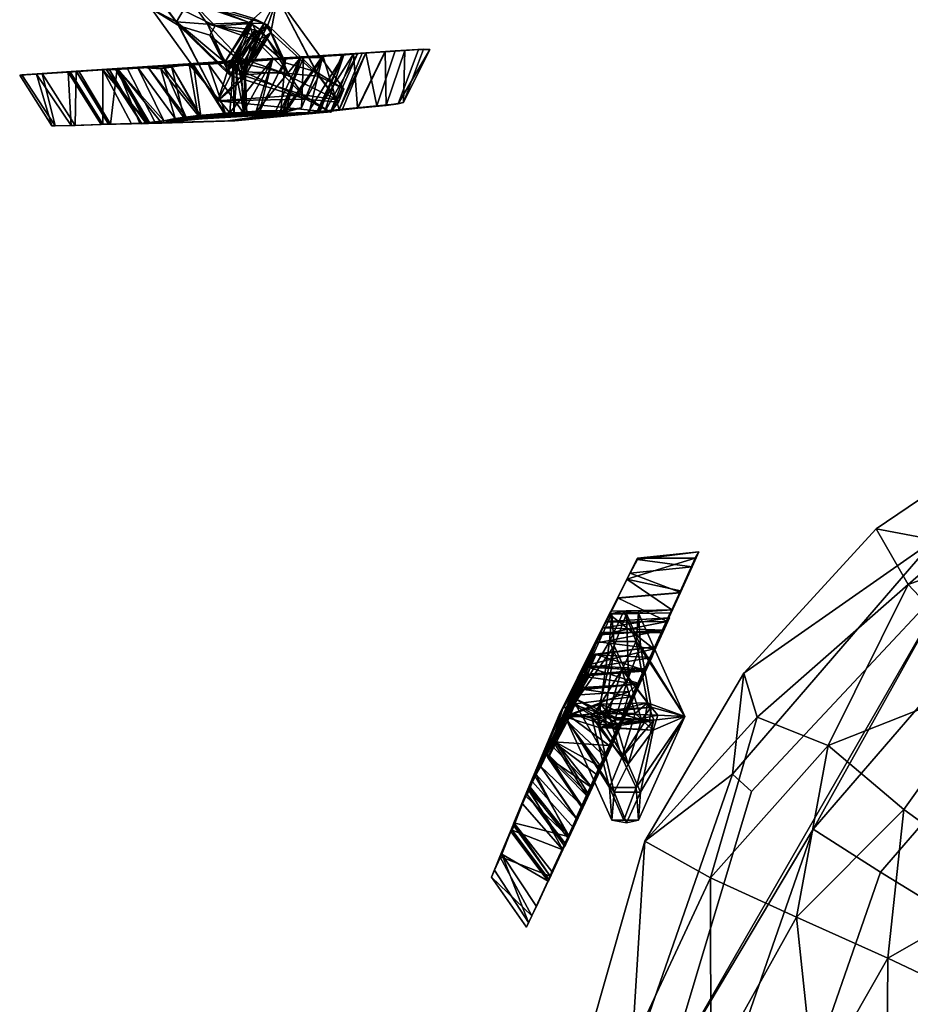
# Model space of a CAD drawing. Header units: millimetres. Extents: x -392 to 392, y -399 to 399.
# Tile 2 of 229: x -340 to -280, y -222 to -155. Entities that reach past the tile are written whole.
import ezdxf

# ---------------------------------------------------------------- set-up
doc = ezdxf.new("R2010")
doc.units = ezdxf.units.MM
doc.header["$MEASUREMENT"] = 0
doc.layers.add('Default', color=7, linetype='Continuous', true_color=0x000000)

msp = doc.modelspace()

# ---------------------------------------------------------------- meshes
at = {"layer": 'Default', "color": 9, "true_color": 0xbfbfbf}
mesh = msp.add_polyface(dxfattribs=at)
corners = [(-323.305, -156.265, 88.857), (-325.209, -159.436, 88.698), (-325.154, -158.939, 89.877), (-323.754, -155.636, 88.442), (-326.039, -159.201, 88.403), (-326.214, -158.542, 89.315), (-324.568, -155.665, 89.104), (-324.366, -156.09, 89.807), (-325.154, -158.939, 89.877), (-323.641, -156.513, 89.784), (-323.305, -156.265, 88.857), (-325.783, -158.427, 78.383), (-325.216, -159.163, 79.402), (-324.001, -156.094, 78.511), (-324.773, -155.585, 78.864), (-326.414, -158.27, 79.08), (-324.447, -155.311, 79.739), (-326.239, -158.895, 79.839), (-323.505, -155.782, 79.817), (-325.216, -159.163, 79.402), (-324.001, -156.094, 78.511), (-327.431, -156.442, 91.25), (-326.214, -158.542, 89.315), (-325.192, -158.359, 91.153), (-329.514, -155.826, 89.255), (-326.039, -159.201, 88.403), (-326.898, -160.886, 84.109), (-324.366, -156.09, 89.807), (-324.291, -156.801, 91.181), (-323.641, -156.513, 89.784), (-327.071, -155.819, 91.261), (-324.568, -155.665, 89.104), (-328.613, -154.268, 89.282), (-323.754, -155.636, 88.442), (-322.844, -153.875, 84.234), (-329.697, -155.543, 79.361), (-327.583, -155.698, 77.087), (-326.414, -158.27, 79.08), (-325.451, -157.959, 77.161), (-326.239, -158.895, 79.839), (-326.898, -160.886, 84.109), (-328.796, -153.985, 79.389), (-324.773, -155.585, 78.864), (-327.583, -155.698, 77.087), (-324.001, -156.094, 78.511), (-324.55, -156.401, 77.189), (-324.447, -155.311, 79.739), (-322.844, -153.875, 84.234), (-323.505, -155.782, 79.817), (-325.216, -159.163, 79.402), (-325.783, -158.427, 78.383), (-325.451, -157.959, 77.161), (-321.129, -160.492, 79.06), (-322.671, -158.941, 77.082), (-326.898, -160.886, 84.109), (-326.239, -158.895, 79.839), (-326.898, -160.886, 84.109), (-331.38, -154.659, 84.37), (-329.697, -155.543, 79.361), (-326.898, -160.886, 84.109), (-321.129, -160.492, 79.06), (-319.263, -161.659, 83.945), (-326.898, -160.886, 84.109), (-319.263, -161.659, 83.945), (-320.946, -160.776, 88.954), (-322.141, -159.035, 91.255), (-325.192, -158.359, 91.153), (-325.154, -158.939, 89.877), (-325.209, -159.436, 88.698), (-320.946, -160.776, 88.954), (-326.898, -160.886, 84.109), (-326.039, -159.201, 88.403), (-326.898, -160.886, 84.109), (-329.514, -155.826, 89.255), (-331.38, -154.659, 84.37), (-322.311, -158.318, 77.093), (-322.671, -158.941, 77.082), (-325.451, -157.959, 77.161), (-327.583, -155.698, 77.087), (-329.697, -155.543, 79.361), (-328.796, -153.985, 79.389), (-330.479, -153.101, 84.398), (-331.027, -153.771, 81.399), (-330.93, -153.931, 87.29), (-330.93, -153.931, 87.29), (-327.431, -156.442, 91.25), (-327.071, -155.819, 91.261), (-329.514, -155.826, 89.255), (-328.613, -154.268, 89.282), (-331.027, -153.771, 81.399), (-330.479, -153.101, 84.398), (-328.796, -153.985, 79.389), (-322.311, -158.318, 77.093), (-323.505, -155.782, 79.817), (-320.228, -158.934, 79.088), (-324.55, -156.401, 77.189), (-324.001, -156.094, 78.511), (-322.844, -153.875, 84.234), (-318.812, -160.829, 81.053), (-320.228, -158.934, 79.088), (-318.362, -160.101, 83.973), (-318.716, -160.99, 86.943), (-318.362, -160.101, 83.973), (-320.045, -159.218, 88.982), (-322.844, -153.875, 84.234), (-323.305, -156.265, 88.857), (-320.045, -159.218, 88.982), (-324.291, -156.801, 91.181), (-322.141, -159.035, 91.255), (-323.641, -156.513, 89.784), (-323.754, -155.636, 88.442), (-328.613, -154.268, 89.282), (-330.479, -153.101, 84.398), (-330.93, -153.931, 87.29), (-322.844, -153.875, 84.234), (-320.228, -158.934, 79.088), (-318.812, -160.829, 81.053), (-322.311, -158.318, 77.093), (-322.671, -158.941, 77.082), (-321.129, -160.492, 79.06), (-319.263, -161.659, 83.945), (-318.812, -160.829, 81.053), (-318.716, -160.99, 86.943), (-318.362, -160.101, 83.973), (-320.946, -160.776, 88.954), (-320.045, -159.218, 88.982), (-322.141, -159.035, 91.255), (-327.431, -156.442, 91.25), (-325.192, -158.359, 91.153), (-324.291, -156.801, 91.181), (-322.141, -159.035, 91.255), (-325.154, -158.939, 89.877), (-331.027, -153.771, 81.399), (-318.812, -160.829, 81.053), (-318.716, -160.99, 86.943), (-330.93, -153.931, 87.29), (-322.844, -153.875, 84.234), (-322.844, -153.875, 84.234), (-322.844, -153.875, 84.234), (-325.783, -158.427, 78.383), (-331.027, -153.771, 81.399), (-318.716, -160.99, 86.943), (-324.55, -156.401, 77.189), (-327.583, -155.698, 77.087), (-331.38, -154.659, 84.37), (-327.071, -155.819, 91.261)]
mesh.append_faces([[corners[k] for k in face] for face in [(0, 1, 2, 2), (0, 3, 1, 1), (3, 4, 1, 1), (5, 4, 6, 6), (6, 4, 3, 3), (7, 8, 5, 5), (6, 7, 5, 5), (8, 9, 10, 10), (11, 12, 13, 13), (13, 14, 11, 11), (14, 15, 11, 11), (16, 17, 15, 15), (18, 19, 17, 17), (16, 18, 17, 17), (18, 20, 19, 19), (14, 16, 15, 15), (21, 22, 23, 23), (21, 24, 25, 25), (24, 26, 25, 25), (25, 22, 21, 21), (27, 28, 29, 29), (30, 31, 32, 32), (30, 27, 31, 31), (31, 33, 32, 32), (33, 34, 32, 32), (35, 36, 37, 37), (36, 38, 37, 37), (39, 35, 37, 37), (35, 39, 40, 40), (41, 42, 43, 43), (42, 44, 45, 45), (42, 45, 43, 43), (46, 42, 41, 41), (46, 47, 48, 48), (47, 46, 41, 41), (49, 50, 51, 51), (52, 49, 53, 53), (49, 51, 53, 53), (49, 52, 54, 54), (55, 49, 54, 54), (56, 57, 58, 58), (59, 60, 61, 61), (62, 63, 64, 64), (65, 66, 67, 67), (67, 68, 69, 69), (70, 68, 71, 71), (70, 69, 68, 68), (72, 73, 74, 74), (77, 142, 75, 76), (78, 79, 80, 80), (81, 82, 83, 83), (84, 87, 85, 86), (88, 84, 86, 86), (89, 90, 91, 91), (92, 93, 94, 94), (92, 95, 96, 96), (93, 97, 94, 94), (96, 93, 92, 92), (98, 99, 100, 100), (101, 102, 103, 103), (104, 105, 106, 106), (107, 108, 109, 109), (108, 105, 109, 109), (104, 110, 105, 105), (111, 112, 113, 113), (112, 111, 114, 114), (116, 118, 117, 115), (119, 118, 116, 116), (120, 121, 122, 122), (122, 121, 123, 123), (124, 125, 126, 126), (129, 145, 127, 128), (130, 129, 128, 128), (22, 131, 23, 23), (27, 30, 28, 28), (57, 132, 58, 58), (60, 133, 61, 61), (63, 134, 64, 64), (67, 69, 65, 65), (73, 135, 74, 74), (90, 136, 91, 91), (99, 137, 100, 100), (102, 138, 103, 103), (105, 108, 106, 106), (38, 139, 37, 37), (9, 8, 7, 7), (79, 140, 80, 80), (141, 125, 124, 124), (143, 142, 77, 77), (83, 82, 144, 144)]], dxfattribs={"color": 9})
mesh = msp.add_polyface(dxfattribs=at)
corners = [(-326.226, -162.253, 37.313), (-322.483, -161.723, 29.401), (-320.719, -161.686, 31.38), (-332.162, -162.419, 31.781), (-330.549, -162.24, 29.684), (-324.316, -161.652, 24.999), (-329.773, -162.095, 27.166), (-328.215, -161.891, 23.997), (-326.074, -161.7, 23.449), (-321.252, -157.908, 27.353), (-324.316, -161.652, 24.999), (-323.165, -158.024, 23.267), (-326.074, -161.7, 23.449), (-328.822, -158.414, 21.898), (-325.836, -158.187, 21.49), (-326.074, -161.7, 23.449), (-330.75, -158.73, 23.869), (-328.215, -161.891, 23.997), (-329.773, -162.095, 27.166), (-332.339, -158.611, 27.408), (-330.549, -162.24, 29.684), (-332.339, -158.611, 27.408), (-329.773, -162.095, 27.166), (-333.71, -158.706, 30.134), (-334.151, -162.478, 32.841), (-332.162, -162.419, 31.781), (-336.312, -158.892, 31.082), (-325.746, -162.253, 50.999), (-322.542, -161.794, 58.616), (-327.943, -162.113, 59.486), (-322.634, -161.572, 65.212), (-324.935, -161.799, 63.452), (-322.315, -161.654, 62.272), (-323.047, -161.768, 60.416), (-324.078, -161.573, 65.24), (-325.117, -161.77, 64.475), (-321.226, -161.375, 63.969), (-325.169, -161.686, 68.448), (-326.374, -161.781, 67.075), (-324.067, -161.636, 66.996), (-326.448, -161.773, 65.279), (-328.07, -162.035, 62.224), (-328.044, -161.933, 65.369), (-329.178, -162.077, 63.203), (-325.8, -161.827, 64.129), (-329.041, -162.004, 64.706), (-331.608, -162.418, 46.93), (-325.746, -162.253, 50.999), (-331.501, -162.406, 49.663), (-326.226, -162.253, 37.313), (-332.743, -162.449, 44.681), (-331.107, -162.414, 56.749), (-330.672, -162.395, 51.261), (-331.747, -162.428, 52.73), (-332.046, -162.451, 55.055), (-332.162, -162.419, 31.781), (-334.303, -162.483, 33.941), (-334.788, -162.505, 41.66), (-336.541, -162.551, 34.694), (-336.831, -162.567, 40.719), (-337.893, -162.59, 36.542), (-334.67, -162.472, 43.168), (-338.13, -162.591, 38.582), (-334.151, -162.478, 32.841), (-334.42, -158.804, 53.402), (-331.747, -162.428, 52.73), (-332.046, -162.451, 55.055), (-333.663, -158.75, 50.95), (-330.672, -162.395, 51.261), (-334.234, -158.798, 55.948), (-331.107, -162.414, 56.749), (-333.013, -158.725, 58.188), (-327.943, -162.113, 59.486), (-330.028, -158.537, 60.6), (-328.07, -162.035, 62.224), (-330.028, -158.537, 60.6), (-327.943, -162.113, 59.486), (-330.028, -158.537, 60.6), (-328.07, -162.035, 62.224), (-329.178, -162.077, 63.203), (-329.041, -162.004, 64.706), (-330.569, -158.595, 66.349), (-331.589, -158.656, 63.429), (-328.044, -161.933, 65.369), (-328.541, -158.46, 67.352), (-326.448, -161.773, 65.279), (-326.448, -161.773, 65.279), (-326.374, -161.781, 67.075), (-328.541, -158.46, 67.352), (-327.527, -158.402, 69.326), (-325.169, -161.686, 68.448), (-325.319, -158.261, 70.463), (-336.312, -158.892, 31.082), (-334.151, -162.478, 32.841), (-336.473, -158.888, 32.212), (-337.893, -162.59, 36.542), (-340.169, -159.133, 36.156), (-338.793, -159.04, 33.741), (-336.473, -158.888, 32.212), (-336.541, -162.551, 34.694), (-334.303, -162.483, 33.941), (-338.13, -162.591, 38.582), (-340.306, -159.148, 38.935), (-337.013, -158.947, 43.224), (-339.171, -159.081, 41.474), (-336.831, -162.567, 40.719), (-334.788, -162.505, 41.66), (-337.013, -158.947, 43.224), (-334.788, -162.505, 41.66), (-334.67, -162.472, 43.168), (-334.67, -162.472, 43.168), (-334.666, -158.803, 45.974), (-336.88, -158.942, 44.637), (-332.743, -162.449, 44.681), (-333.817, -158.754, 48.35), (-331.608, -162.418, 46.93), (-331.501, -162.406, 49.663), (-331.501, -162.406, 49.663), (-330.672, -162.395, 51.261), (-333.663, -158.75, 50.95), (-316.123, -161.24, 33.958), (-314.694, -161.105, 35.728), (-315.504, -161.2, 40.108), (-319.239, -161.584, 44.207), (-326.226, -162.253, 37.313), (-317.422, -161.393, 41.028), (-318.442, -161.468, 33.403), (-314.326, -161.007, 37.902), (-317.434, -161.369, 42.563), (-320.719, -161.686, 31.38), (-318.669, -161.487, 32.297), (-325.746, -162.253, 50.999), (-320.209, -161.689, 46.53), (-320.126, -161.678, 49.263), (-320.02, -161.704, 56.36), (-319.665, -161.655, 52.306), (-319.204, -161.629, 54.604), (-320.836, -161.766, 50.916), (-318.442, -161.468, 33.403), (-318.669, -161.487, 32.297), (-316.884, -157.635, 31.521), (-319.774, -157.815, 29.645), (-317.111, -157.663, 30.409), (-318.669, -161.487, 32.297), (-320.719, -161.686, 31.38), (-322.483, -161.723, 29.401), (-324.316, -161.652, 24.999), (-321.252, -157.908, 27.353), (-325.528, -158.259, 63.376), (-325.8, -161.827, 64.129), (-324.935, -161.799, 63.452), (-325.117, -161.77, 64.475), (-325.062, -158.229, 64.232), (-325.82, -158.279, 64.413), (-325.528, -158.259, 63.376), (-325.8, -161.827, 64.129), (-323.192, -158.124, 69.172), (-325.319, -158.261, 70.463), (-325.169, -161.686, 68.448), (-324.067, -161.636, 66.996), (-322.322, -158.062, 67.134), (-324.078, -161.573, 65.24), (-322.634, -161.572, 65.212), (-322.322, -158.062, 67.134), (-324.078, -161.573, 65.24), (-321.226, -161.375, 63.969), (-321.089, -157.982, 66.566), (-319.818, -157.898, 65.01), (-322.315, -161.654, 62.272), (-321.319, -157.981, 60.268), (-319.798, -157.959, 62.34), (-321.319, -157.981, 60.268), (-322.315, -161.654, 62.272), (-323.047, -161.768, 60.416), (-321.319, -157.981, 60.268), (-322.542, -161.794, 58.616), (-320.02, -161.704, 56.36), (-319.204, -161.629, 54.604), (-317.443, -157.723, 55.359), (-317.435, -157.717, 52.807), (-319.665, -161.655, 52.306), (-318.362, -157.771, 50.414), (-320.836, -161.766, 50.916), (-318.362, -157.771, 50.414), (-320.836, -161.766, 50.916), (-320.126, -161.678, 49.263), (-320.126, -161.678, 49.263), (-320.209, -161.689, 46.53), (-318.39, -157.767, 47.808), (-317.71, -157.718, 45.379), (-317.434, -161.369, 42.563), (-315.595, -157.58, 43.891), (-319.239, -161.584, 44.207), (-314.241, -157.495, 41.429), (-315.572, -157.576, 42.457), (-315.504, -161.2, 40.108), (-317.422, -161.393, 41.028), (-314.326, -161.007, 37.902), (-312.98, -157.404, 39.66), (-312.552, -157.415, 36.701), (-314.694, -161.105, 35.728), (-313.307, -157.423, 34.311), (-316.123, -161.24, 33.958), (-318.442, -161.468, 33.403), (-316.884, -157.635, 31.521), (-314.898, -157.51, 32.451), (-340.169, -159.133, 36.156), (-340.306, -159.148, 38.935), (-339.171, -159.081, 41.474), (-336.473, -158.888, 32.212), (-334.666, -158.803, 45.974), (-333.71, -158.706, 30.134), (-338.793, -159.04, 33.741), (-337.013, -158.947, 43.224), (-336.88, -158.942, 44.637), (-336.312, -158.892, 31.082), (-328.822, -158.414, 21.898), (-330.75, -158.73, 23.869), (-332.339, -158.611, 27.408), (-325.836, -158.187, 21.49), (-319.774, -157.815, 29.645), (-333.817, -158.754, 48.35), (-317.71, -157.718, 45.379), (-318.362, -157.771, 50.414), (-333.663, -158.75, 50.95), (-321.319, -157.981, 60.268), (-318.39, -157.767, 47.808), (-334.234, -158.798, 55.948), (-334.42, -158.804, 53.402), (-333.013, -158.725, 58.188), (-330.028, -158.537, 60.6), (-325.528, -158.259, 63.376), (-331.589, -158.656, 63.429), (-328.541, -158.46, 67.352), (-330.569, -158.595, 66.349), (-325.82, -158.279, 64.413), (-323.192, -158.124, 69.172), (-325.062, -158.229, 64.232), (-321.252, -157.908, 27.353), (-323.165, -158.024, 23.267), (-316.884, -157.635, 31.521), (-314.898, -157.51, 32.451), (-315.572, -157.576, 42.457), (-313.307, -157.423, 34.311), (-312.98, -157.404, 39.66), (-312.552, -157.415, 36.701), (-315.595, -157.58, 43.891), (-314.241, -157.495, 41.429), (-317.111, -157.663, 30.409), (-319.818, -157.898, 65.01), (-322.322, -158.062, 67.134), (-321.089, -157.982, 66.566), (-318.503, -157.796, 57.679), (-317.443, -157.723, 55.359), (-317.435, -157.717, 52.807), (-319.798, -157.959, 62.34), (-336.88, -158.942, 44.637), (-315.572, -157.576, 42.457), (-317.434, -161.369, 42.563), (-317.422, -161.393, 41.028), (-315.595, -157.58, 43.891), (-327.527, -158.402, 69.326), (-325.836, -158.187, 21.49), (-334.303, -162.483, 33.941), (-317.111, -157.663, 30.409), (-322.542, -161.794, 58.616), (-320.02, -161.704, 56.36), (-325.319, -158.261, 70.463), (-331.107, -162.414, 56.749), (-333.663, -158.75, 50.95), (-318.503, -157.796, 57.679), (-318.362, -157.771, 50.414)]
mesh.append_faces([[corners[k] for k in face] for face in [(0, 1, 2, 2), (4, 1, 0, 3), (1, 4, 5, 5), (6, 7, 8, 8), (6, 5, 4, 4), (8, 5, 6, 6), (9, 10, 11, 11), (11, 10, 12, 12), (13, 14, 15, 15), (16, 13, 17, 17), (18, 19, 16, 16), (18, 16, 17, 17), (20, 21, 22, 22), (20, 23, 21, 21), (24, 23, 25, 25), (26, 23, 24, 24), (20, 25, 23, 23), (29, 268, 27, 28), (30, 31, 32, 32), (29, 33, 31, 31), (33, 32, 31, 31), (29, 28, 33, 33), (31, 34, 35, 35), (36, 30, 32, 32), (37, 38, 39, 39), (40, 35, 34, 34), (29, 31, 41, 41), (41, 44, 42, 43), (44, 35, 40, 40), (45, 43, 42, 42), (46, 47, 48, 48), (49, 47, 46, 46), (46, 50, 49, 49), (51, 52, 47, 47), (48, 47, 52, 52), (53, 52, 51, 51), (51, 54, 53, 53), (55, 49, 56, 56), (57, 58, 56, 56), (59, 60, 58, 58), (61, 57, 50, 50), (56, 49, 57, 57), (60, 59, 62, 62), (58, 57, 59, 59), (63, 55, 56, 56), (64, 65, 66, 66), (67, 68, 65, 65), (64, 67, 65, 65), (64, 66, 69, 69), (69, 66, 70, 71), (73, 71, 70, 72), (74, 75, 76, 76), (77, 78, 79, 79), (80, 81, 82, 82), (83, 81, 80, 80), (84, 81, 83, 83), (85, 84, 83, 83), (86, 87, 88, 88), (89, 88, 87, 87), (89, 90, 91, 91), (92, 93, 94, 94), (95, 96, 97, 97), (97, 98, 99, 99), (99, 98, 100, 100), (96, 95, 101, 102), (103, 104, 105, 105), (104, 102, 101, 101), (106, 103, 105, 105), (107, 108, 109, 109), (110, 111, 112, 112), (111, 110, 113, 113), (114, 111, 115, 115), (116, 269, 114, 115), (113, 115, 111, 111), (117, 118, 119, 119), (120, 121, 122, 122), (123, 124, 125, 125), (126, 120, 125, 125), (127, 122, 121, 121), (125, 128, 123, 123), (122, 125, 120, 120), (129, 130, 126, 126), (131, 132, 133, 133), (123, 132, 124, 124), (124, 132, 131, 131), (134, 135, 136, 136), (131, 133, 137, 137), (131, 137, 134, 134), (137, 135, 134, 134), (138, 139, 140, 140), (141, 142, 143, 143), (141, 143, 144, 144), (144, 145, 141, 141), (146, 147, 145, 145), (141, 145, 147, 147), (148, 149, 150, 150), (150, 151, 152, 152), (153, 152, 151, 151), (154, 153, 155, 155), (156, 157, 158, 158), (159, 160, 156, 156), (161, 160, 159, 159), (162, 163, 164, 164), (162, 165, 166, 166), (165, 167, 166, 166), (168, 169, 170, 170), (171, 172, 173, 173), (176, 270, 174, 175), (178, 270, 176, 177), (179, 177, 180, 180), (179, 178, 177, 177), (180, 181, 179, 179), (180, 182, 181, 181), (183, 184, 185, 185), (188, 271, 186, 187), (187, 189, 188, 188), (189, 190, 191, 191), (192, 190, 189, 189), (187, 192, 189, 189), (193, 194, 195, 195), (196, 195, 194, 194), (193, 195, 197, 197), (193, 197, 198, 198), (199, 197, 200, 200), (202, 205, 201, 200), (203, 204, 202, 202), (202, 204, 205, 205), (200, 201, 199, 199), (206, 207, 208, 208), (209, 210, 211, 211), (212, 206, 208, 208), (209, 212, 213, 213), (212, 208, 213, 213), (210, 213, 214, 214), (209, 213, 210, 210), (211, 215, 209, 209), (216, 217, 218, 218), (218, 219, 216, 216), (218, 211, 220, 220), (210, 221, 222, 222), (220, 211, 210, 222), (224, 230, 225, 223), (226, 221, 224, 223), (227, 224, 228, 228), (224, 227, 229, 229), (229, 230, 224, 224), (232, 234, 231, 230), (233, 231, 234, 234), (233, 235, 231, 231), (235, 261, 236, 237), (231, 225, 230, 230), (238, 219, 218, 218), (219, 238, 239, 239), (240, 220, 222, 222), (238, 218, 220, 220), (222, 221, 226, 226), (241, 240, 242, 242), (240, 222, 242, 242), (243, 241, 244, 244), (244, 245, 243, 243), (242, 222, 246, 246), (247, 241, 242, 242), (241, 247, 244, 244), (248, 220, 240, 240), (225, 231, 237, 249), (250, 251, 237, 237), (223, 252, 253, 253), (225, 252, 223, 223), (223, 253, 254, 254), (249, 255, 225, 225), (162, 166, 163, 163), (30, 34, 31, 31), (107, 109, 256, 256), (257, 258, 259, 259), (258, 257, 260, 260), (261, 235, 233, 233), (44, 40, 42, 42), (124, 129, 126, 126), (237, 236, 250, 250), (49, 50, 57, 57), (90, 89, 87, 87), (124, 126, 125, 125), (156, 158, 159, 159), (11, 12, 262, 262), (77, 79, 82, 82), (93, 263, 94, 94), (139, 264, 140, 140), (148, 150, 152, 152), (153, 151, 155, 155), (170, 167, 165, 165), (265, 171, 173, 173), (28, 27, 266, 266), (197, 199, 198, 198), (80, 82, 79, 79), (95, 97, 99, 99), (104, 101, 105, 105), (13, 15, 17, 17), (39, 38, 40, 34), (31, 44, 41, 41), (261, 267, 236, 236), (249, 237, 251, 251), (168, 170, 165, 165)]], dxfattribs={"color": 9})
mesh = msp.add_polyface(dxfattribs=at)
corners = [(-250.443, -208.744, 64.946), (-260.56, -202.943, 68.835), (-253.66, -196.322, 70.905), (-243.49, -200.721, 67.554), (-265.608, -210.718, 67.44), (-269.101, -206.552, 70.246), (-264.558, -195.051, 74.965), (-274.132, -199.995, 76.411), (-280.46, -208.854, 75.554), (-273.135, -214.116, 69.19), (-255.148, -188.755, 77.298), (-256.442, -182.987, 84.537), (-243.383, -181.654, 83.932), (-243.279, -189.988, 74.518), (-267.657, -189.139, 82.334), (-285.57, -204.507, 83.115), (-270.037, -184.856, 90.341), (-280.165, -193.609, 87.708), (-258.442, -212.303, 65.253), (-256.544, -176.652, 97.615), (-243.758, -175.098, 97.666), (-291.294, -199.624, 99.451), (-282.323, -189.864, 98.997), (-290.376, -202.602, 91.413), (-270.795, -182.038, 98.557), (-238.643, -198.267, 72.558), (-253.762, -199.134, 72.85), (-251.912, -206.4, 69.168), (-239.811, -205.927, 68.617), (-267.289, -205.933, 73.294), (-262.757, -211.851, 69.524), (-255.373, -192.629, 77.922), (-237.593, -191.609, 77.579), (-271.281, -200.625, 78.444), (-256.662, -187.217, 84.113), (-236.694, -186.072, 83.728), (-274.528, -196.197, 84.7), (-286.599, -210.178, 85.336), (-282.029, -213.073, 79.01), (-257.58, -183.124, 91.041), (-276.902, -192.835, 91.675), (-235.984, -181.885, 90.624), (-242.762, -179.979, 93.003), (-278.371, -190.598, 98.95), (-258.118, -180.419, 98.285), (-290.776, -207.624, 93.795), (-296.523, -226.821, 93.052), (-292.055, -206.448, 99.672), (-270.795, -182.038, 98.557), (-258.118, -180.419, 98.285), (-256.544, -176.652, 97.615), (-243.758, -175.098, 97.666), (-278.371, -190.598, 98.95), (-282.323, -189.864, 98.997), (-291.294, -199.624, 99.451), (-292.055, -206.448, 99.672), (-297.989, -210.996, 99.768), (-293.552, -213.467, 87.287), (-297.989, -210.996, 99.768)]
mesh.append_faces([[corners[k] for k in face] for face in [(0, 1, 2, 3), (4, 5, 1, 1), (1, 6, 2, 2), (5, 7, 6, 1), (8, 7, 5, 9), (10, 11, 12, 13), (14, 11, 10, 6), (14, 6, 7, 7), (7, 8, 15, 15), (11, 14, 16, 16), (16, 14, 17, 17), (0, 18, 1, 1), (19, 20, 12, 11), (21, 22, 17, 23), (19, 16, 24, 24), (16, 17, 22, 24), (25, 26, 27, 28), (29, 30, 27, 26), (31, 26, 25, 32), (31, 33, 29, 26), (34, 31, 32, 35), (36, 33, 31, 34), (37, 38, 33, 36), (39, 40, 36, 34), (37, 36, 40, 40), (41, 39, 34, 35), (41, 42, 39, 39), (43, 40, 39, 44), (45, 46, 40, 40), (46, 37, 40, 40), (43, 47, 45, 40), (42, 44, 39, 39), (48, 49, 50, 50), (51, 50, 49, 49), (49, 48, 52, 52), (53, 52, 48, 48), (52, 53, 54, 54), (54, 55, 52, 52), (54, 56, 55, 55), (15, 57, 23, 23), (18, 4, 1, 1), (2, 6, 10, 10), (23, 58, 21, 21), (2, 13, 3, 3), (10, 13, 2, 2), (11, 16, 19, 19), (14, 7, 17, 17), (7, 15, 17, 17), (17, 15, 23, 23)]], dxfattribs={"color": 9})
mesh = msp.add_polyface(dxfattribs=at)
corners = [(-304.162, -204.276, 24.595), (-304.624, -205.175, 26.13), (-302.733, -201.108, 25.178), (-303.784, -202.428, 38.055), (-301.992, -199.102, 30.141), (-305.356, -206.452, 30.424), (-304.629, -205.08, 27.526), (-305.038, -205.939, 28.006), (-303.174, -202.465, 24.183), (-302.574, -200.603, 27.25), (-302.242, -199.83, 27.772), (-301.941, -207.902, 24.229), (-304.624, -205.175, 26.13), (-304.162, -204.276, 24.595), (-302.244, -208.576, 26.28), (-304.629, -205.08, 27.526), (-301.287, -206.462, 22.772), (-303.174, -202.465, 24.183), (-300.4, -204.516, 22.212), (-300.4, -204.516, 22.212), (-303.174, -202.465, 24.183), (-299.54, -202.635, 22.567), (-299.018, -200.858, 24.435), (-302.733, -201.108, 25.178), (-302.574, -200.603, 27.25), (-298.482, -200.357, 25.95), (-302.574, -200.603, 27.25), (-302.242, -199.83, 27.772), (-298.482, -200.357, 25.95), (-298.091, -199.474, 26.336), (-302.242, -199.83, 27.772), (-297.998, -199.319, 28.147), (-301.992, -199.102, 30.141), (-297.372, -197.969, 30.365), (-300.393, -195.631, 33.038), (-301.317, -197.472, 32.121), (-296.274, -195.537, 31.129), (-303.544, -202.012, 51.741), (-305.582, -206.974, 57.489), (-304.33, -204.469, 59.744), (-304.058, -204.197, 62.689), (-304.546, -205.314, 63.99), (-304.433, -205.215, 65.428), (-303.109, -202.271, 64.945), (-302.882, -201.707, 64.156), (-303.246, -202.889, 66.01), (-303.991, -204.302, 66.118), (-302.694, -201.688, 69.176), (-303.217, -202.887, 67.733), (-302.674, -201.347, 64.955), (-302.08, -199.69, 61.175), (-301.688, -199.264, 65.913), (-301.792, -199.223, 62.914), (-302.234, -200.736, 65.97), (-301.933, -199.201, 59.357), (-300.959, -196.873, 57.101), (-301.304, -198.383, 65.164), (-301.347, -198.325, 63.716), (-302.284, -200.699, 67.733), (-301.061, -197.031, 47.271), (-301.335, -197.6, 51.657), (-300.856, -196.947, 50.022), (-303.784, -202.428, 38.055), (-300.959, -196.873, 57.101), (-303.544, -202.012, 51.741), (-300.806, -196.549, 53.047), (-300.606, -196.134, 55.345), (-301.317, -197.472, 32.121), (-300.288, -195.428, 34.149), (-299.817, -194.521, 41.776), (-299.2, -193.248, 34.756), (-298.987, -192.861, 40.861), (-298.475, -191.844, 37.174), (-299.791, -194.546, 43.304), (-300.629, -196.157, 44.948), (-298.485, -191.919, 39.051), (-300.393, -195.631, 33.038), (-296.329, -195.875, 53.527), (-300.806, -196.549, 53.047), (-300.606, -196.134, 55.345), (-301.335, -197.6, 51.657), (-296.723, -196.718, 51.138), (-296.325, -195.886, 56.079), (-300.959, -196.873, 57.101), (-296.76, -196.856, 58.399), (-301.933, -199.201, 59.357), (-297.931, -199.439, 61.032), (-301.933, -199.201, 59.357), (-302.08, -199.69, 61.175), (-297.931, -199.439, 61.032), (-301.792, -199.223, 62.914), (-297.931, -199.439, 61.032), (-301.792, -199.223, 62.914), (-301.347, -198.325, 63.716), (-297.215, -197.821, 63.717), (-301.304, -198.383, 65.164), (-301.688, -199.264, 65.913), (-297.522, -198.566, 66.71), (-298.326, -200.35, 67.854), (-302.234, -200.736, 65.97), (-302.284, -200.699, 67.733), (-298.326, -200.35, 67.854), (-302.234, -200.736, 65.97), (-298.709, -201.199, 69.985), (-302.694, -201.688, 69.176), (-299.712, -203.396, 71.222), (-296.274, -195.537, 31.129), (-300.393, -195.631, 33.038), (-296.161, -195.337, 32.257), (-299.2, -193.248, 34.756), (-296.161, -195.337, 32.257), (-300.288, -195.428, 34.149), (-294.571, -191.843, 35.341), (-298.475, -191.844, 37.174), (-295.575, -194.05, 32.849), (-294.338, -191.401, 38.796), (-298.485, -191.919, 39.051), (-299.817, -194.521, 41.776), (-295.581, -194.157, 43.189), (-298.987, -192.861, 40.861), (-294.789, -192.413, 41.583), (-295.581, -194.157, 43.189), (-299.791, -194.546, 43.304), (-295.588, -194.185, 44.611), (-299.817, -194.521, 41.776), (-299.791, -194.546, 43.304), (-296.465, -196.114, 46.099), (-295.588, -194.185, 44.611), (-300.629, -196.157, 44.948), (-296.742, -196.737, 48.528), (-301.061, -197.031, 47.271), (-296.723, -196.718, 51.138), (-300.856, -196.947, 50.022), (-307.794, -212.03, 35.46), (-308.356, -213.43, 37.905), (-308.162, -212.952, 40.523), (-306.26, -208.462, 45.42), (-303.784, -202.428, 38.055), (-307.058, -210.343, 42.376), (-306.902, -209.878, 34.655), (-307.675, -211.864, 41.779), (-306.978, -210.25, 43.906), (-306.089, -207.898, 32.521), (-306.849, -209.738, 33.58), (-303.544, -202.012, 51.741), (-305.814, -207.418, 47.67), (-305.751, -207.329, 50.403), (-305.582, -206.974, 57.489), (-305.844, -207.558, 53.47), (-305.961, -207.834, 55.795), (-305.437, -206.565, 51.998), (-306.902, -209.878, 34.655), (-306.849, -209.738, 33.58), (-304.4, -213.347, 32.903), (-304.281, -213.033, 31.801), (-306.849, -209.738, 33.58), (-303.183, -210.668, 30.853), (-306.089, -207.898, 32.521), (-305.356, -206.452, 30.424), (-302.637, -209.455, 28.537), (-305.038, -205.939, 28.006), (-302.633, -209.399, 26.718), (-302.633, -209.399, 26.718), (-305.038, -205.939, 28.006), (-302.244, -208.576, 26.28), (-303.109, -202.271, 64.945), (-302.674, -201.347, 64.955), (-299.624, -203.168, 65.19), (-299.475, -202.834, 64.503), (-302.882, -201.707, 64.156), (-299.777, -203.494, 64.164), (-303.109, -202.271, 64.945), (-299.624, -203.168, 65.19), (-299.712, -203.396, 71.222), (-302.694, -201.688, 69.176), (-300.603, -205.341, 69.73), (-303.217, -202.887, 67.733), (-300.922, -205.999, 68.076), (-303.246, -202.889, 66.01), (-304.433, -205.215, 65.428), (-301.771, -207.851, 67.078), (-303.991, -204.302, 66.118), (-300.922, -205.999, 68.076), (-303.246, -202.889, 66.01), (-302.211, -208.784, 64.15), (-304.546, -205.314, 63.99), (-304.058, -204.197, 62.689), (-301.561, -207.378, 61.319), (-304.058, -204.197, 62.689), (-304.33, -204.469, 59.744), (-301.561, -207.378, 61.319), (-305.582, -206.974, 57.489), (-305.961, -207.834, 55.795), (-303.327, -211.185, 56.666), (-302.811, -210.077, 58.907), (-301.561, -207.378, 61.319), (-305.844, -207.558, 53.47), (-303.412, -211.351, 54.121), (-303.103, -210.658, 51.669), (-305.437, -206.565, 51.998), (-305.437, -206.565, 51.998), (-305.751, -207.329, 50.403), (-303.103, -210.658, 51.669), (-305.751, -207.329, 50.403), (-303.175, -210.794, 49.068), (-303.103, -210.658, 51.669), (-305.814, -207.418, 47.67), (-303.536, -211.564, 46.692), (-306.978, -210.25, 43.906), (-304.463, -213.579, 45.356), (-306.26, -208.462, 45.42), (-304.52, -213.689, 43.927), (-306.978, -210.25, 43.906), (-307.058, -210.343, 42.376), (-304.463, -213.579, 45.356), (-307.058, -210.343, 42.376), (-307.675, -211.864, 41.779), (-304.52, -213.689, 43.927), (-308.356, -213.43, 37.905), (-305.99, -216.813, 38.34), (-305.864, -216.49, 40.465), (-308.162, -212.952, 40.523), (-305.314, -215.415, 42.593), (-305.632, -216.048, 35.421), (-307.794, -212.03, 35.46), (-306.902, -209.878, 34.655), (-304.4, -213.347, 32.903), (-295.575, -194.05, 32.849), (-294.571, -191.843, 35.341), (-294.789, -192.413, 41.583), (-296.161, -195.337, 32.257), (-295.581, -194.157, 43.189), (-294.338, -191.401, 38.796), (-295.588, -194.185, 44.611), (-296.465, -196.114, 46.099), (-297.998, -199.319, 28.147), (-298.482, -200.357, 25.95), (-298.091, -199.474, 26.336), (-299.018, -200.858, 24.435), (-299.54, -202.635, 22.567), (-302.637, -209.455, 28.537), (-297.372, -197.969, 30.365), (-296.274, -195.537, 31.129), (-303.175, -210.794, 49.068), (-296.742, -196.737, 48.528), (-303.536, -211.564, 46.692), (-303.183, -210.668, 30.853), (-296.723, -196.718, 51.138), (-296.329, -195.875, 53.527), (-296.325, -195.886, 56.079), (-296.76, -196.856, 58.399), (-301.561, -207.378, 61.319), (-297.931, -199.439, 61.032), (-299.777, -203.494, 64.164), (-303.103, -210.658, 51.669), (-297.215, -197.821, 63.717), (-297.522, -198.566, 66.71), (-299.475, -202.834, 64.503), (-298.709, -201.199, 69.985), (-300.603, -205.341, 69.73), (-299.624, -203.168, 65.19), (-299.712, -203.396, 71.222), (-298.326, -200.35, 67.854), (-300.4, -204.516, 22.212), (-301.287, -206.462, 22.772), (-302.244, -208.576, 26.28), (-301.941, -207.902, 24.229), (-302.633, -209.399, 26.718), (-304.4, -213.347, 32.903), (-304.52, -213.689, 43.927), (-305.314, -215.415, 42.593), (-305.632, -216.048, 35.421), (-305.864, -216.49, 40.465), (-305.99, -216.813, 38.34), (-304.463, -213.579, 45.356), (-304.281, -213.033, 31.801), (-300.922, -205.999, 68.076), (-301.771, -207.851, 67.078), (-302.811, -210.077, 58.907), (-303.327, -211.185, 56.666), (-303.412, -211.351, 54.121), (-302.211, -208.784, 64.15), (-301.317, -197.472, 32.121), (-300.288, -195.428, 34.149), (-300.856, -196.947, 50.022), (-301.335, -197.6, 51.657), (-296.723, -196.718, 51.138), (-304.629, -205.08, 27.526), (-298.091, -199.474, 26.336), (-304.281, -213.033, 31.801), (-306.089, -207.898, 32.521), (-304.33, -204.469, 59.744)]
mesh.append_faces([[corners[k] for k in face] for face in [(0, 1, 2, 2), (5, 290, 3, 4), (5, 6, 7, 7), (6, 5, 4, 4), (0, 2, 8, 8), (6, 9, 2, 1), (4, 9, 6, 6), (9, 4, 10, 10), (11, 12, 13, 13), (14, 15, 12, 12), (12, 11, 14, 14), (11, 13, 16, 16), (13, 17, 18, 18), (19, 20, 21, 21), (22, 20, 23, 23), (25, 22, 23, 24), (26, 27, 28, 28), (29, 30, 31, 31), (32, 31, 30, 30), (32, 33, 31, 31), (34, 33, 35, 35), (36, 33, 34, 34), (32, 35, 33, 33), (37, 38, 39, 39), (40, 41, 42, 42), (43, 44, 40, 40), (39, 44, 37, 37), (45, 43, 46, 46), (40, 42, 46, 43), (43, 45, 47, 47), (45, 48, 47, 47), (47, 49, 43, 43), (37, 44, 50, 50), (52, 44, 49, 51), (53, 51, 49, 49), (54, 55, 37, 37), (56, 57, 52, 52), (50, 54, 37, 37), (47, 53, 49, 49), (47, 58, 53, 53), (51, 56, 52, 52), (59, 60, 61, 61), (62, 60, 59, 59), (63, 60, 64, 64), (62, 64, 60, 60), (65, 60, 63, 63), (63, 66, 65, 65), (67, 62, 68, 68), (69, 70, 68, 68), (71, 72, 70, 70), (73, 69, 74, 74), (68, 62, 69, 69), (72, 71, 75, 75), (70, 69, 71, 71), (76, 67, 68, 68), (77, 78, 79, 79), (80, 78, 81, 81), (77, 81, 78, 78), (77, 79, 82, 82), (82, 79, 83, 84), (86, 84, 83, 85), (87, 88, 89, 89), (88, 90, 89, 89), (91, 92, 93, 93), (94, 93, 95, 95), (96, 97, 95, 95), (98, 97, 96, 96), (99, 98, 96, 96), (100, 101, 102, 102), (103, 100, 104, 104), (104, 105, 103, 103), (106, 107, 108, 108), (109, 110, 111, 111), (112, 109, 113, 113), (109, 112, 114, 114), (114, 110, 109, 109), (112, 113, 115, 115), (115, 113, 116, 116), (117, 118, 119, 119), (120, 115, 116, 116), (119, 118, 120, 120), (121, 122, 123, 123), (122, 121, 124, 124), (125, 126, 127, 127), (126, 125, 128, 128), (129, 126, 130, 130), (131, 129, 132, 132), (132, 129, 130, 130), (128, 130, 126, 126), (133, 134, 135, 135), (136, 137, 138, 138), (139, 133, 138, 138), (140, 133, 135, 135), (138, 141, 136, 136), (140, 138, 133, 133), (142, 143, 139, 139), (144, 145, 146, 146), (136, 145, 137, 137), (137, 145, 144, 144), (147, 148, 149, 149), (144, 146, 150, 150), (144, 150, 147, 147), (150, 148, 147, 147), (151, 152, 153, 153), (154, 155, 156, 156), (157, 156, 155, 155), (158, 159, 156, 156), (160, 159, 158, 158), (161, 159, 160, 160), (157, 158, 156, 156), (162, 163, 164, 164), (165, 166, 167, 167), (168, 169, 170, 170), (171, 172, 170, 170), (171, 170, 169, 169), (173, 174, 175, 175), (174, 176, 175, 175), (177, 176, 178, 178), (179, 180, 181, 181), (182, 183, 181, 181), (180, 182, 181, 181), (184, 180, 179, 179), (185, 186, 187, 187), (188, 189, 190, 190), (193, 194, 191, 192), (195, 291, 191, 194), (196, 197, 192, 192), (197, 193, 192, 192), (196, 198, 197, 197), (196, 199, 198, 198), (200, 201, 202, 202), (203, 206, 204, 205), (206, 207, 204, 204), (207, 208, 209, 209), (210, 208, 207, 207), (206, 210, 207, 207), (211, 212, 213, 213), (212, 211, 214, 214), (215, 216, 217, 217), (220, 221, 218, 219), (216, 221, 220, 220), (216, 220, 222, 222), (223, 218, 224, 224), (225, 226, 224, 224), (224, 226, 223, 223), (227, 228, 229, 229), (230, 227, 231, 231), (232, 229, 228, 228), (231, 233, 234, 234), (229, 231, 227, 227), (234, 230, 231, 231), (235, 236, 237, 237), (238, 236, 239, 239), (240, 236, 235, 235), (241, 230, 234, 234), (242, 230, 241, 241), (243, 234, 244, 244), (246, 241, 234, 245), (235, 241, 240, 240), (247, 248, 249, 249), (249, 250, 247, 247), (251, 252, 253, 253), (252, 247, 250, 250), (254, 247, 252, 251), (256, 257, 252, 255), (253, 252, 257, 257), (260, 262, 258, 259), (261, 259, 258, 258), (262, 260, 257, 257), (254, 243, 244, 247), (236, 263, 239, 239), (264, 263, 265, 265), (266, 264, 265, 265), (240, 267, 265, 265), (265, 236, 240, 240), (240, 241, 246, 246), (243, 245, 234, 234), (245, 268, 246, 246), (268, 245, 269, 269), (270, 271, 268, 268), (272, 273, 271, 271), (269, 245, 274, 274), (270, 268, 269, 269), (270, 272, 271, 271), (275, 246, 268, 268), (276, 277, 260, 260), (259, 276, 260, 260), (251, 253, 260, 260), (278, 254, 251, 251), (279, 280, 254, 254), (278, 279, 254, 254), (281, 251, 260, 277), (263, 236, 265, 265), (167, 166, 168, 168), (166, 169, 168, 168), (44, 39, 40, 40), (62, 59, 74, 74), (256, 262, 257, 257), (3, 282, 4, 4), (107, 283, 108, 108), (284, 285, 286, 286), (137, 142, 139, 139), (176, 177, 175, 175), (52, 50, 44, 44), (94, 95, 97, 97), (100, 103, 101, 101), (137, 139, 138, 138), (163, 287, 164, 164), (184, 179, 185, 185), (27, 288, 28, 28), (62, 74, 69, 69), (91, 93, 94, 94), (152, 289, 153, 153), (185, 187, 184, 184), (217, 216, 222, 222), (13, 18, 16, 16), (120, 116, 119, 119), (22, 21, 20, 20), (219, 218, 223, 223)]], dxfattribs={"color": 9})
mesh = msp.add_polyface(dxfattribs=at)
corners = [(-300.99, -201.718, 87.177), (-298.019, -202.931, 87.454), (-301.085, -203.107, 87.006), (-297.383, -202.804, 86.229), (-301.59, -202.547, 86.031), (-297.814, -201.625, 86.896), (-300.99, -201.718, 87.177), (-297.814, -201.625, 86.896), (-297.412, -203.466, 77.206), (-300.635, -203.267, 76.372), (-301.098, -203.303, 77.339), (-297.677, -202.883, 76.214), (-300.631, -202.12, 76.348), (-297.564, -201.925, 76.812), (-301.098, -203.303, 77.339), (-301.196, -202.325, 77.441), (-297.096, -202.466, 77.653), (-299.545, -199.372, 88.984), (-300.99, -201.718, 87.177), (-300.437, -202.355, 88.858), (-300.375, -197.47, 86.659), (-303.371, -202.571, 81.768), (-301.59, -202.547, 86.031), (-297.814, -201.625, 86.896), (-299.545, -199.372, 88.984), (-298.637, -202.353, 88.913), (-295.274, -202.562, 82.016), (-298.576, -197.468, 86.714), (-297.383, -202.804, 86.229), (-300.072, -197.77, 76.769), (-299.087, -199.915, 74.63), (-300.631, -202.12, 76.348), (-300.008, -202.78, 74.871), (-301.196, -202.325, 77.441), (-301.098, -203.303, 77.339), (-303.371, -202.571, 81.768), (-298.273, -197.768, 76.824), (-297.564, -201.925, 76.812), (-299.087, -199.915, 74.63), (-298.209, -202.778, 74.926), (-297.677, -202.883, 76.214), (-295.274, -202.562, 82.016), (-297.096, -202.466, 77.653), (-300.635, -203.267, 76.372), (-300.631, -202.12, 76.348), (-300.008, -202.78, 74.871), (-299.11, -205.767, 74.785), (-300.069, -207.665, 77.07), (-301.098, -203.303, 77.339), (-303.371, -202.571, 81.768), (-303.371, -202.571, 81.768), (-300.224, -195.571, 81.652), (-300.072, -197.77, 76.769), (-303.371, -202.571, 81.768), (-300.069, -207.665, 77.07), (-300.22, -209.564, 82.077), (-303.371, -202.571, 81.768), (-300.22, -209.564, 82.077), (-300.372, -207.365, 86.96), (-299.543, -205.336, 89.196), (-300.437, -202.355, 88.858), (-301.085, -203.107, 87.006), (-300.372, -207.365, 86.96), (-301.59, -202.547, 86.031), (-303.371, -202.571, 81.768), (-303.371, -202.571, 81.768), (-300.375, -197.47, 86.659), (-300.224, -195.571, 81.652), (-299.11, -205.767, 74.785), (-300.008, -202.78, 74.871), (-298.209, -202.778, 74.926), (-300.072, -197.77, 76.769), (-299.235, -195.597, 78.773), (-299.087, -199.915, 74.63), (-298.273, -197.768, 76.824), (-298.425, -195.569, 81.707), (-299.235, -195.597, 78.773), (-299.416, -195.431, 84.663), (-300.224, -195.571, 81.652), (-300.375, -197.47, 86.659), (-298.576, -197.468, 86.714), (-299.416, -195.431, 84.663), (-299.545, -199.372, 88.984), (-299.235, -195.597, 78.773), (-298.425, -195.569, 81.707), (-298.273, -197.768, 76.824), (-299.11, -205.767, 74.785), (-298.209, -202.778, 74.926), (-297.412, -203.466, 77.206), (-298.27, -207.663, 77.125), (-295.274, -202.562, 82.016), (-297.096, -202.466, 77.653), (-299.231, -209.746, 79.172), (-298.27, -207.663, 77.125), (-298.421, -209.562, 82.132), (-299.411, -209.567, 85.043), (-298.421, -209.562, 82.132), (-298.573, -207.363, 87.015), (-298.573, -207.363, 87.015), (-297.383, -202.804, 86.229), (-299.543, -205.336, 89.196), (-298.637, -202.353, 88.913), (-298.019, -202.931, 87.454), (-297.814, -201.625, 86.896), (-295.274, -202.562, 82.016), (-299.416, -195.431, 84.663), (-298.576, -197.468, 86.714), (-298.425, -195.569, 81.707), (-298.27, -207.663, 77.125), (-300.069, -207.665, 77.07), (-299.11, -205.767, 74.785), (-299.411, -209.567, 85.043), (-300.22, -209.564, 82.077), (-298.421, -209.562, 82.132), (-298.573, -207.363, 87.015), (-300.372, -207.365, 86.96), (-299.411, -209.567, 85.043), (-299.545, -199.372, 88.984), (-300.437, -202.355, 88.858), (-298.637, -202.353, 88.913), (-299.543, -205.336, 89.196), (-297.096, -202.466, 77.653), (-299.235, -195.597, 78.773), (-299.231, -209.746, 79.172), (-299.411, -209.567, 85.043), (-299.416, -195.431, 84.663), (-295.274, -202.562, 82.016), (-295.274, -202.562, 82.016), (-295.274, -202.562, 82.016), (-295.274, -202.562, 82.016), (-297.677, -202.883, 76.214), (-299.231, -209.746, 79.172), (-299.231, -209.746, 79.172), (-300.99, -201.718, 87.177), (-299.087, -199.915, 74.63), (-299.543, -205.336, 89.196)]
mesh.append_faces([[corners[k] for k in face] for face in [(0, 1, 2, 2), (2, 3, 4, 4), (0, 5, 1, 1), (2, 1, 3, 3), (6, 4, 7, 7), (3, 7, 4, 4), (8, 9, 10, 10), (11, 12, 9, 9), (11, 9, 8, 8), (12, 11, 13, 13), (14, 15, 16, 16), (13, 15, 12, 12), (13, 16, 15, 15), (17, 18, 19, 19), (17, 20, 18, 18), (20, 21, 18, 18), (18, 21, 22, 22), (23, 24, 25, 25), (23, 26, 27, 27), (28, 26, 23, 23), (29, 30, 31, 31), (30, 32, 31, 31), (33, 29, 31, 31), (33, 34, 35, 35), (29, 33, 35, 35), (36, 37, 38, 38), (39, 37, 40, 40), (37, 39, 38, 38), (41, 42, 37, 37), (36, 41, 37, 37), (43, 44, 45, 45), (46, 43, 45, 45), (46, 47, 48, 48), (43, 46, 48, 48), (47, 49, 48, 48), (50, 51, 52, 52), (53, 54, 55, 55), (56, 57, 58, 58), (59, 60, 61, 61), (62, 59, 63, 63), (61, 63, 59, 59), (63, 64, 62, 62), (65, 66, 67, 67), (68, 69, 70, 70), (71, 72, 73, 73), (74, 73, 72, 72), (75, 76, 77, 77), (78, 77, 76, 76), (79, 80, 81, 81), (82, 80, 79, 79), (83, 84, 85, 85), (86, 87, 88, 88), (89, 88, 90, 90), (88, 91, 90, 90), (92, 93, 94, 94), (95, 96, 97, 97), (98, 99, 100, 100), (101, 100, 102, 102), (102, 103, 101, 101), (104, 99, 98, 98), (105, 106, 107, 107), (108, 109, 110, 110), (111, 112, 113, 113), (114, 115, 116, 116), (117, 118, 119, 119), (119, 118, 120, 120), (121, 8, 10, 10), (23, 27, 24, 24), (51, 122, 52, 52), (54, 123, 55, 55), (57, 124, 58, 58), (66, 125, 67, 67), (84, 126, 85, 85), (88, 89, 86, 86), (93, 127, 94, 94), (96, 128, 97, 97), (99, 102, 100, 100), (106, 129, 107, 107), (87, 130, 88, 88), (131, 109, 108, 108), (112, 132, 113, 113), (60, 133, 61, 61), (134, 70, 69, 69), (135, 115, 114, 114)]], dxfattribs={"color": 9})
mesh = msp.add_polyface(dxfattribs=at)
corners = [(-266.033, -219.526, 65.592), (-242.826, -235.603, 65.679), (-269.002, -224.72, 65.802), (-274.167, -222.405, 67.945), (-281.545, -218.898, 72.623), (-273.135, -214.116, 69.19), (-276.015, -235.006, 67.828), (-281.61, -228.602, 71.136), (-286.504, -227.609, 74.786), (-287.719, -216.137, 78.702), (-285.13, -237.805, 73.413), (-293.64, -238.168, 81.826), (-293.526, -226.53, 82.004), (-285.57, -204.507, 83.115), (-280.46, -208.854, 75.554), (-299.513, -238.488, 91.46), (-298.928, -225.014, 91.43), (-265.608, -210.718, 67.44), (-266.033, -219.526, 65.592), (-293.552, -213.467, 87.287), (-297.989, -210.996, 99.768), (-290.376, -202.602, 91.413), (-302.504, -238.16, 100.819), (-301.714, -224.045, 100.376), (-242.309, -221.683, 66.435), (-249.9, -214.125, 66.96), (-257.854, -218.183, 67.113), (-262.757, -211.851, 69.524), (-257.854, -218.183, 67.113), (-249.9, -214.125, 66.96), (-251.912, -206.4, 69.168), (-270.084, -220.338, 69.911), (-263.27, -224.368, 67.537), (-273.77, -230.927, 70.297), (-265.982, -232.157, 67.821), (-273.068, -243.045, 70.653), (-265.465, -241.071, 68.083), (-267.289, -205.933, 73.294), (-276.428, -216.519, 73.776), (-281.026, -229.726, 74.258), (-282.029, -213.073, 79.01), (-271.281, -200.625, 78.444), (-287.436, -228.606, 79.577), (-286.599, -210.178, 85.336), (-292.672, -227.622, 85.973), (-296.523, -226.821, 93.052), (-256.338, -228.405, 66.692), (-257.734, -239.023, 67.039), (-290.776, -207.624, 93.795), (-292.055, -206.448, 99.672), (-298.939, -226.223, 100.393), (-302.504, -238.16, 100.819), (-298.939, -226.223, 100.393), (-301.714, -224.045, 100.376), (-297.989, -210.996, 99.768), (-292.055, -206.448, 99.672), (-297.628, -248.853, 101.058), (-258.442, -212.303, 65.253), (-250.443, -208.744, 64.946), (-256.338, -228.405, 66.692), (-242.826, -235.603, 65.679), (-258.442, -212.303, 65.253), (-269.002, -224.72, 65.802), (-242.826, -235.603, 65.679), (-269.101, -206.552, 70.246), (-239.811, -205.927, 68.617)]
mesh.append_faces([[corners[k] for k in face] for face in [(0, 1, 2, 2), (3, 4, 5, 5), (3, 6, 7, 7), (4, 7, 8, 8), (9, 4, 8, 8), (8, 10, 11, 12), (13, 14, 9, 9), (15, 16, 12, 11), (5, 17, 18, 3), (19, 20, 21, 21), (16, 15, 22, 23), (24, 25, 26, 26), (27, 28, 29, 30), (27, 31, 32, 28), (31, 33, 34, 32), (35, 36, 34, 33), (37, 38, 31, 27), (38, 39, 33, 31), (40, 38, 37, 41), (42, 39, 38, 40), (43, 44, 42, 40), (45, 44, 43, 43), (46, 32, 34, 34), (34, 36, 47, 46), (48, 49, 50, 45), (51, 52, 53, 53), (54, 53, 52, 52), (52, 55, 54, 54), (51, 56, 52, 52), (57, 58, 1, 1), (26, 59, 60, 24), (57, 1, 0, 0), (13, 9, 19, 19), (19, 12, 16, 16), (16, 23, 20, 19), (18, 17, 61, 61), (62, 6, 3, 3), (47, 63, 46, 46), (5, 4, 14, 14), (14, 4, 9, 9), (9, 8, 12, 12), (9, 12, 19, 19), (5, 64, 17, 17), (10, 8, 7, 7), (3, 18, 62, 62), (3, 7, 4, 4), (7, 6, 10, 10), (29, 65, 30, 30), (46, 28, 32, 32)]], dxfattribs={"color": 9})

doc.saveas('drawing.dxf')
